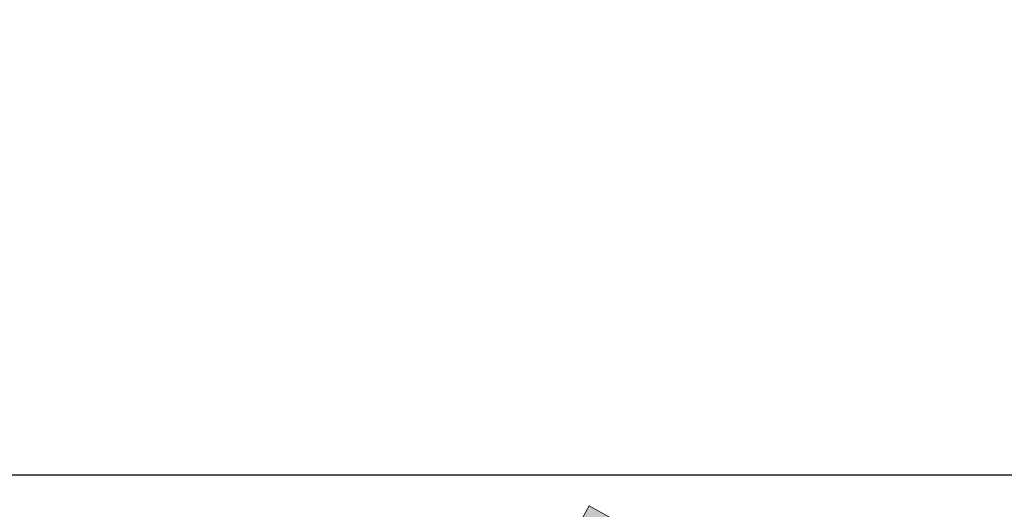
# Model space of a CAD drawing. Header units: inches. Extents: x 15 to 546804, y -66 to 267312.
# Tile 74 of 256: x 403455 to 414167, y 48075 to 53405. Entities that reach past the tile are written whole.
import ezdxf

# ---------------------------------------------------------------- set-up
doc = ezdxf.new("R2010")
doc.units = ezdxf.units.IN
doc.header["$MEASUREMENT"] = 0

msp = doc.modelspace()

# ---------------------------------------------------------------- hatches: boundary and pattern name
at = {"lineweight": 20}
h = msp.add_hatch(color=7, dxfattribs=at)
h.dxf.hatch_style = 1
h.paths.add_polyline_path([(410292, 47758), (409651, 48114), (409367, 47603), (410008, 47247)])
h.paths.add_polyline_path([(409367, 47603), (409318, 47516), (411073, 46541), (411209, 46580)])
h.paths.add_polyline_path([(411209, 46580), (411141, 46560), (411073, 46541), (410778, 46055), (410452, 45590), (410096, 45147), (409711, 44728), (409300, 44336), (408864, 43971), (408405, 43636), (407925, 43331), (407427, 43059), (406911, 42820), (406438, 42637), (406438, 42530), (406956, 42730), (407485, 42977), (407998, 43258), (408490, 43572), (408960, 43919), (409406, 44297), (409826, 44703), (410218, 45137), (410580, 45595), (410911, 46077)])
h.paths.add_polyline_path([(410008, 54332), (409367, 53976), (409619, 53522), (410261, 53878)])
h.paths.add_polyline_path([(411209, 55000), (411073, 55038), (409318, 54064), (409367, 53976)])
h.paths.add_polyline_path([(410911, 55502), (410580, 55984), (410218, 56443), (409826, 56876), (409406, 57283), (408960, 57660), (408490, 58007), (407998, 58322), (407485, 58603), (406956, 58849), (406410, 59060), (405852, 59233), (405284, 59370), (404708, 59467), (404127, 59527), (403543, 59547), (403543, 59497), (403593, 59447), (404127, 59425), (404160, 59424), (404726, 59364), (405286, 59267), (405838, 59134), (406381, 58964), (406911, 58760), (407427, 58521), (407925, 58248), (408405, 57944), (408864, 57608), (409300, 57244), (409711, 56851), (410096, 56433), (410452, 55990), (410778, 55524), (411073, 55038), (411141, 55019), (411209, 55000)])

# ---------------------------------------------------------------- linework, layer by layer
at = {"color": 7, "lineweight": 20}
for p, q in [((409367, 47603, 0), (409651, 48114, 0)), ((409651, 48114, 0), (410292, 47758, 0))]:
    msp.add_line(p, q, dxfattribs=at)
msp.add_lwpolyline([(394785, 48450), (419019, 48450), (419019, 80614), (394785, 80614)], close=True)
at = {"color": 7, "lineweight": 20, "invisible_edges": 13}
msp.add_3dface([(413660, 57970, 0), (414978, 48140, 0), (414978, 53590, 0)], dxfattribs=at)

doc.saveas('drawing.dxf')
